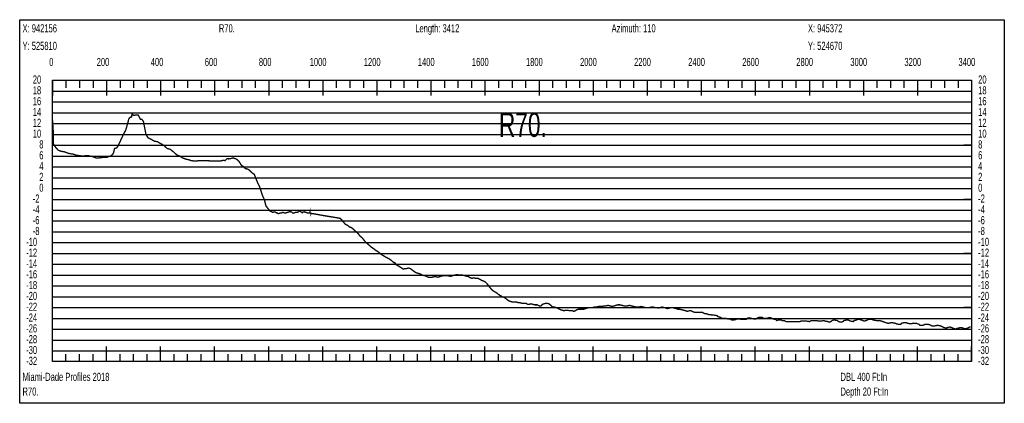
# Model space of a CAD drawing. Header units: inches. Extents: x 471865 to 538526, y 1054316 to 1102451.
# Tile 120 of 131: x 520343 to 523985, y 1094574 to 1095992. Entities that reach past the tile are written whole.
import ezdxf

# ---------------------------------------------------------------- set-up
doc = ezdxf.new("R2010")
doc.units = ezdxf.units.IN
doc.header["$MEASUREMENT"] = 0
for name, color, linetype in [('LABELS', 7, 'Continuous'), ('X_Gr1', 7, 'Continuous'), ('XSECTION', 7, 'Continuous')]:
    doc.layers.add(name, color=color, linetype=linetype)
doc.styles.get("Standard").update_dxf_attribs({"font": 'arial.ttf'})

msp = doc.modelspace()

# ---------------------------------------------------------------- linework, layer by layer
at = {"layer": 'X_Gr1', "color": 6, "linetype": 'Continuous', "lineweight": 18, "true_color": 0xff00ff, "transparency": 33554687, "const_width": 5}
msp.add_lwpolyline([(520464.3, 1095515), (520464.3, 1095515), (520467.4, 1095559.4), (520467.7, 1095533.7), (520475.9, 1095519.8), (520485.3, 1095509.9), (520495.3, 1095506), (520508.2, 1095503.9), (520517.6, 1095500.2), (520529.5, 1095496.8), (520540.2, 1095495.5), (520551.5, 1095491.6), (520562.7, 1095489.6), (520574.8, 1095488.3), (520586.7, 1095489.2), (520598.5, 1095489.2), (520611.7, 1095486.4), (520626.7, 1095481), (520639.3, 1095481.7), (520651.8, 1095483.4), (520664.2, 1095483.4), (520676.4, 1095487.8), (520681.1, 1095488.4), (520689.6, 1095498.7), (520693.9, 1095516.1), (520702.3, 1095518.7), (520708.7, 1095530.1), (520715.7, 1095544.9), (520726.1, 1095567.3), (520735.2, 1095584.6), (520741.7, 1095606.5), (520746.4, 1095625.5), (520751.7, 1095631.8), (520756.6, 1095632.7), (520758.4, 1095644.4), (520763.5, 1095638.8), (520774.4, 1095639.8), (520781.6, 1095640.1), (520789.1, 1095624.2), (520794.6, 1095624.1), (520800.5, 1095616.2), (520804.6, 1095595.4), (520809, 1095573.4), (520809.4, 1095569.5), (520817.8, 1095555.5), (520831, 1095549), (520840.5, 1095543.5), (520853.3, 1095541), (520859.7, 1095536.6), (520870.3, 1095531.3), (520877.9, 1095525.9), (520888.6, 1095516.1), (520899.6, 1095513.1), (520912.3, 1095503.2), (520923.2, 1095492.9), (520934.5, 1095488.1), (520946.7, 1095480.9), (520958.2, 1095476.6), (520969.4, 1095474.3), (520976.7, 1095471.5), (520990.7, 1095469.5), (521000.9, 1095470.5), (521014.5, 1095471.2), (521024.5, 1095471.1), (521044.2, 1095470.5), (521051.1, 1095469.7), (521060.8, 1095470.2), (521071.2, 1095470.5), (521079.4, 1095469.6), (521088.5, 1095470.5), (521095.5, 1095472.5), (521102.6, 1095471.5), (521109.5, 1095478.1), (521115.9, 1095477.9), (521123.1, 1095478.7), (521132.3, 1095481.4), (521144.7, 1095476.9), (521153.5, 1095469.3), (521164, 1095452.7), (521170.6, 1095449.5), (521177.5, 1095442), (521187.4, 1095439.5), (521194, 1095434.9), (521200.9, 1095427.3), (521210.5, 1095420.7), (521222.1, 1095391.7), (521230, 1095376.1), (521234.7, 1095361.2), (521241.8, 1095340.8), (521248.5, 1095325.3), (521253.9, 1095303.8), (521268.9, 1095284.5), (521275.2, 1095282.5), (521277.9, 1095280.4), (521283, 1095281.1), (521288.8, 1095280.9), (521292.4, 1095278.2), (521295.1, 1095278.5), (521298.5, 1095275.1), (521302.2, 1095275.9), (521307.4, 1095278.2), (521311.3, 1095277.7), (521316.5, 1095280.2), (521322.2, 1095277.9), (521326.5, 1095277.3), (521331.9, 1095280.2), (521335, 1095280.3), (521342.6, 1095283), (521349.3, 1095280.9), (521353.7, 1095276.6), (521359.2, 1095278.3), (521363.8, 1095280.2), (521372.9, 1095281), (521378, 1095285.4), (521388.4, 1095278.7), (521388.9, 1095280.3), (521395.8, 1095282.1), (521403, 1095279.6), (521406, 1095278.3), (521411.4, 1095278.1), (521411.8, 1095277.5), (521416.4, 1095277.2), (521416.9, 1095280.2), (521418, 1095270.5), (521421.3, 1095276.3), (521426.3, 1095275.4), (521431.2, 1095274.5), (521436.3, 1095273.7), (521441.3, 1095272.8), (521446.4, 1095271.9), (521451.4, 1095271), (521456.5, 1095270.1), (521461.5, 1095269.2), (521466.5, 1095268.3), (521471.4, 1095267.4), (521476.5, 1095266.6), (521481.7, 1095265.7), (521486.9, 1095264.9), (521492.1, 1095264.1), (521497.3, 1095263.2), (521502.5, 1095262.4), (521507.7, 1095261.5), (521512.9, 1095260.7), (521518.1, 1095259.7), (521523.4, 1095258.7), (521528.2, 1095258.2), (521537.6, 1095248.2), (521547.1, 1095236.2), (521555.6, 1095232.2), (521562.8, 1095226.2), (521568.9, 1095224.2), (521574.7, 1095220.2), (521581, 1095214.2), (521587.7, 1095208.2), (521594.5, 1095202.2), (521601.9, 1095192.2), (521609.7, 1095186.2), (521617.3, 1095176.2), (521624.6, 1095168.2), (521631.5, 1095162.2), (521638.4, 1095156.2), (521645.2, 1095150.2), (521651.9, 1095146.2), (521658.8, 1095140.2), (521666.2, 1095136.2), (521673.9, 1095130.2), (521681.3, 1095124.2), (521687.9, 1095120.2), (521694.3, 1095116.2), (521701.6, 1095112.2), (521709.8, 1095108.2), (521717.8, 1095102.2), (521724.5, 1095096.2), (521732.6, 1095092.2), (521736, 1095086.2), (521743.8, 1095082.2), (521753, 1095076.2), (521761.7, 1095070.2), (521768.4, 1095072.2), (521773.9, 1095072.2), (521780.2, 1095074.2), (521787.8, 1095072.2), (521796, 1095066.2), (521804, 1095060.2), (521811.4, 1095056.2), (521818.6, 1095054.2), (521825.4, 1095052.2), (521832, 1095048.2), (521839.1, 1095046.2), (521846.7, 1095044.2), (521854.3, 1095040.2), (521861.3, 1095040.2), (521868.1, 1095040.2), (521875.3, 1095042.2), (521882.8, 1095042.2), (521890, 1095040.2), (521896.2, 1095042.2), (521902.4, 1095044.2), (521910, 1095046.2), (521918.3, 1095046.2), (521926.4, 1095046.2), (521933.3, 1095044.2), (521939.3, 1095044.2), (521945.5, 1095046.2), (521952.5, 1095048.2), (521960.4, 1095050.2), (521967.9, 1095048.2), (521974.6, 1095048.2), (521981.1, 1095048.2), (521988.1, 1095046.2), (521995.8, 1095044.2), (522003.4, 1095042.2), (522010.2, 1095038.2), (522016.4, 1095036.2), (522022.8, 1095038.2), (522030.3, 1095036.2), (522038.3, 1095036.2), (522045.8, 1095032.2), (522052.6, 1095028.2), (522059.1, 1095026.2), (522066, 1095022.2), (522073.5, 1095014.2), (522080.7, 1095004.2), (522087.5, 1094996.2), (522094, 1094990.2), (522100.7, 1094986.2), (522107.6, 1094982.2), (522114.6, 1094976.2), (522121.3, 1094972.2), (522127.8, 1094968.2), (522134.1, 1094966.2), (522140.5, 1094962.2), (522147.1, 1094956.2), (522154.1, 1094952.2), (522160.8, 1094950.2), (522167.3, 1094948.2), (522174, 1094948.2), (522181.1, 1094948.2), (522187.6, 1094946.2), (522193.6, 1094946.2), (522200, 1094944.2), (522207.5, 1094944.2), (522215.3, 1094944.2), (522222.2, 1094940.2), (522228.3, 1094940.2), (522234.2, 1094942.2), (522240.7, 1094940.2), (522248.3, 1094938.2), (522257, 1094938.2), (522265.1, 1094934.2), (522271.5, 1094934.2), (522276.8, 1094940.2), (522283.3, 1094942.2), (522291.6, 1094944.2), (522300.3, 1094942.2), (522307.8, 1094936.2), (522314, 1094930.2), (522320.1, 1094930.2), (522327.3, 1094928.2), (522335.4, 1094924.2), (522343.2, 1094920.2), (522350.2, 1094918.2), (522356.5, 1094916.2), (522362.9, 1094918.2), (522369.9, 1094918.2), (522377.6, 1094916.2), (522388.8, 1094916.2), (522392, 1094914.2), (522398, 1094916.2), (522403.9, 1094920.2), (522410.2, 1094922.2), (522417, 1094922.2), (522423.8, 1094922.2), (522430.2, 1094922.2), (522436.2, 1094924.2), (522442.6, 1094926.2), (522449.6, 1094928.2), (522456.6, 1094928.2), (522463.1, 1094928.2), (522469.3, 1094930.2), (522476.2, 1094930.2), (522484, 1094932.2), (522491.7, 1094932.2), (522498.3, 1094932.2), (522504.2, 1094934.2), (522510.8, 1094934.2), (522518.9, 1094936.2), (522527.6, 1094934.2), (522535.5, 1094932.2), (522541.8, 1094934.2), (522547.9, 1094936.2), (522555.1, 1094938.2), (522563.3, 1094938.2), (522571.2, 1094936.2), (522578.4, 1094934.2), (522585, 1094934.2), (522591.3, 1094934.2), (522598.2, 1094936.2), (522606.1, 1094934.2), (522614.1, 1094932.2), (522621.6, 1094930.2), (522628.2, 1094930.2), (522634.4, 1094930.2), (522641.4, 1094932.2), (522649.6, 1094930.2), (522657.8, 1094928.2), (522665.2, 1094928.2), (522671.5, 1094928.2), (522681.6, 1094930.2), (522685.5, 1094930.2), (522693.1, 1094928.2), (522700, 1094928.2), (522706.2, 1094926.2), (522712.5, 1094928.2), (522719.3, 1094930.2), (522726.4, 1094928.2), (522733, 1094926.2), (522738.9, 1094924.2), (522747.4, 1094926.2), (522750.5, 1094928.2), (522757.1, 1094928.2), (522764.2, 1094926.2), (522770.9, 1094924.2), (522776.9, 1094922.2), (522783.7, 1094922.2), (522791.6, 1094920.2), (522799.6, 1094918.2), (522806.7, 1094916.2), (522813, 1094914.2), (522819.6, 1094916.2), (522826.9, 1094916.2), (522834.5, 1094912.2), (522841.9, 1094910.2), (522852.3, 1094910.2), (522855.7, 1094910.2), (522862.2, 1094910.2), (522868.7, 1094910.2), (522875.9, 1094906.2), (522887.7, 1094904.2), (522891.3, 1094902.2), (522898.1, 1094902.2), (522904.7, 1094900.2), (522911.6, 1094900.2), (522922.8, 1094898.2), (522926.8, 1094894.2), (522934.5, 1094892.2), (522941.1, 1094888.2), (522947.3, 1094888.2), (522954, 1094888.2), (522961.8, 1094886.2), (522970, 1094886.2), (522977.6, 1094882.2), (522984.1, 1094882.2), (522992.8, 1094884.2), (522996.7, 1094886.2), (523005.1, 1094886.2), (523013.9, 1094884.2), (523021.3, 1094884.2), (523029.9, 1094884.2), (523033.3, 1094888.2), (523041.1, 1094890.2), (523049.8, 1094888.2), (523057.8, 1094886.2), (523067, 1094886.2), (523070.1, 1094888.2), (523077.2, 1094892.2), (523089.8, 1094892.2), (523093.7, 1094888.2), (523103.4, 1094888.2), (523106.5, 1094888.2), (523113.3, 1094890.2), (523121, 1094890.2), (523128.9, 1094886.2), (523139.9, 1094884.2), (523143.2, 1094880.2), (523149.7, 1094882.2), (523160.1, 1094882.2), (523163.8, 1094880.2), (523171, 1094880.2), (523177.8, 1094876.2), (523184.5, 1094876.2), (523195.1, 1094876.2), (523198.7, 1094876.2), (523205.5, 1094876.2), (523212, 1094876.2), (523218.9, 1094876.2), (523229.8, 1094876.2), (523233, 1094878.2), (523239.1, 1094878.2), (523245.7, 1094878.2), (523253.3, 1094878.2), (523264.2, 1094876.2), (523267.4, 1094878.2), (523273.5, 1094880.2), (523280.3, 1094880.2), (523287.6, 1094880.2), (523298.6, 1094878.2), (523301.8, 1094878.2), (523307.9, 1094878.2), (523317.9, 1094880.2), (523321.8, 1094878.2), (523333.9, 1094876.2), (523337.2, 1094874.2), (523343.1, 1094876.2), (523348.5, 1094880.2), (523355, 1094882.2), (523367.8, 1094880.2), (523372.3, 1094876.2), (523380.1, 1094874.2), (523388.8, 1094876.2), (523391.8, 1094880.2), (523403, 1094882.2), (523407.6, 1094882.2), (523416.2, 1094878.2), (523426.9, 1094876.2), (523429.8, 1094880.2), (523438.6, 1094882.2), (523442.2, 1094884.2), (523450, 1094884.2), (523462.5, 1094880.2), (523466, 1094878.2), (523475.3, 1094880.2), (523481.6, 1094884.2), (523485.2, 1094884.2), (523496.6, 1094884.2), (523500.4, 1094882.2), (523511.1, 1094880.2), (523514.4, 1094880.2), (523520.8, 1094880.2), (523531.7, 1094878.2), (523535.7, 1094876.2), (523547.1, 1094872.2), (523554.1, 1094870.2), (523557.2, 1094870.2), (523566.6, 1094872.2), (523570, 1094872.2), (523581.6, 1094870.2), (523585.8, 1094868.2), (523593.3, 1094866.2), (523602.3, 1094866.2), (523605.3, 1094870.2), (523614.8, 1094872.2), (523622.7, 1094872.2), (523626.6, 1094870.2), (523637.6, 1094868.2), (523640.6, 1094868.2), (523648.4, 1094870.2), (523654.7, 1094870.2), (523658.4, 1094870.2), (523669.9, 1094866.2), (523673.3, 1094862.2), (523682.1, 1094862.2), (523688.2, 1094864.2), (523691.7, 1094866.2), (523702.7, 1094866.2), (523710.3, 1094864.2), (523717.5, 1094860.2), (523724.3, 1094860.2), (523727.3, 1094860.2), (523736.4, 1094862.2), (523739.7, 1094862.2), (523750.4, 1094860.2), (523758.1, 1094856.2), (523761.4, 1094854.2), (523770.5, 1094852.2), (523775.9, 1094854.2), (523782.4, 1094856.2), (523790.7, 1094854.2), (523794.8, 1094852.2), (523805.5, 1094848.2), (523808.1, 1094850.2), (523815.6, 1094852.2), (523822.7, 1094854.2), (523826.6, 1094854.2), (523837.9, 1094850.2), (523844, 1094850.2), (523849.9, 1094852.2), (523856.5, 1094856.2), (523860.2, 1094856.2)], dxfattribs=at)
at = {"layer": 'XSECTION', "color": 18, "linetype": 'Continuous', "true_color": 0x000000}
for points in [[(520342.9, 1095992.2), (523985.3, 1095992.2), (523985.3, 1094574.2), (520342.9, 1094574.2), (520342.9, 1095992.2)], [(520464.1, 1095768.2), (523864.1, 1095768.2), (523864.1, 1094728.2), (520464.1, 1094728.2), (520464.1, 1095768.2)], [(520464.1, 1095768.2), (520464.1, 1095711.8)], [(520464.1, 1095768.2), (520464.1, 1095711.8)], [(520464.1, 1095768.2), (520464.1, 1095740.2)], [(520464.1, 1095768.2), (520464.1, 1095740.2)], [(520514.1, 1095768.2), (520514.1, 1095740.2)], [(520564.1, 1095768.2), (520564.1, 1095740.2)], [(520614.1, 1095768.2), (520614.1, 1095740.2)], [(520664.1, 1095768.2), (520664.1, 1095711.8)], [(520664.1, 1095768.2), (520664.1, 1095740.2)], [(520714.1, 1095768.2), (520714.1, 1095740.2)], [(520764.1, 1095768.2), (520764.1, 1095740.2)], [(520814.1, 1095768.2), (520814.1, 1095740.2)], [(520864.1, 1095768.2), (520864.1, 1095711.8)], [(520864.1, 1095768.2), (520864.1, 1095740.2)], [(520914.1, 1095768.2), (520914.1, 1095740.2)], [(520964.1, 1095768.2), (520964.1, 1095740.2)], [(521014.1, 1095768.2), (521014.1, 1095740.2)], [(521064.1, 1095768.2), (521064.1, 1095711.8)], [(521064.1, 1095768.2), (521064.1, 1095740.2)], [(521114.1, 1095768.2), (521114.1, 1095740.2)], [(521164.1, 1095768.2), (521164.1, 1095740.2)], [(521214.1, 1095768.2), (521214.1, 1095740.2)], [(521264.1, 1095768.2), (521264.1, 1095711.8)], [(521264.1, 1095768.2), (521264.1, 1095740.2)], [(521314.1, 1095768.2), (521314.1, 1095740.2)], [(521364.1, 1095768.2), (521364.1, 1095740.2)], [(521414.1, 1095768.2), (521414.1, 1095740.2)], [(521464.1, 1095768.2), (521464.1, 1095711.8)], [(521464.1, 1095768.2), (521464.1, 1095740.2)], [(521514.1, 1095768.2), (521514.1, 1095740.2)], [(521564.1, 1095768.2), (521564.1, 1095740.2)], [(521614.1, 1095768.2), (521614.1, 1095740.2)], [(521664.1, 1095768.2), (521664.1, 1095711.8)], [(521664.1, 1095768.2), (521664.1, 1095740.2)], [(521714.1, 1095768.2), (521714.1, 1095740.2)], [(521764.1, 1095768.2), (521764.1, 1095740.2)], [(521814.1, 1095768.2), (521814.1, 1095740.2)], [(521864.1, 1095768.2), (521864.1, 1095711.8)], [(521864.1, 1095768.2), (521864.1, 1095740.2)], [(521914.1, 1095768.2), (521914.1, 1095740.2)], [(521964.1, 1095768.2), (521964.1, 1095740.2)], [(522014.1, 1095768.2), (522014.1, 1095740.2)], [(522064.1, 1095768.2), (522064.1, 1095711.8)], [(522064.1, 1095768.2), (522064.1, 1095740.2)], [(522114.1, 1095768.2), (522114.1, 1095740.2)], [(522164.1, 1095768.2), (522164.1, 1095740.2)], [(522214.1, 1095768.2), (522214.1, 1095740.2)], [(522264.1, 1095768.2), (522264.1, 1095711.8)], [(522264.1, 1095768.2), (522264.1, 1095740.2)], [(522314.1, 1095768.2), (522314.1, 1095740.2)], [(522364.1, 1095768.2), (522364.1, 1095740.2)], [(522414.1, 1095768.2), (522414.1, 1095740.2)], [(522464.1, 1095768.2), (522464.1, 1095711.8)], [(522464.1, 1095768.2), (522464.1, 1095740.2)], [(522514.1, 1095768.2), (522514.1, 1095740.2)], [(522564.1, 1095768.2), (522564.1, 1095740.2)], [(522614.1, 1095768.2), (522614.1, 1095740.2)], [(522664.1, 1095768.2), (522664.1, 1095711.8)], [(522664.1, 1095768.2), (522664.1, 1095740.2)], [(522714.1, 1095768.2), (522714.1, 1095740.2)], [(522764.1, 1095768.2), (522764.1, 1095740.2)], [(522814.1, 1095768.2), (522814.1, 1095740.2)], [(522864.1, 1095768.2), (522864.1, 1095711.8)], [(522864.1, 1095768.2), (522864.1, 1095740.2)], [(522914.1, 1095768.2), (522914.1, 1095740.2)], [(522964.1, 1095768.2), (522964.1, 1095740.2)], [(523014.1, 1095768.2), (523014.1, 1095740.2)], [(523064.1, 1095768.2), (523064.1, 1095711.8)], [(523064.1, 1095768.2), (523064.1, 1095740.2)], [(523114.1, 1095768.2), (523114.1, 1095740.2)], [(523164.1, 1095768.2), (523164.1, 1095740.2)], [(523214.1, 1095768.2), (523214.1, 1095740.2)], [(523264.1, 1095768.2), (523264.1, 1095711.8)], [(523264.1, 1095768.2), (523264.1, 1095740.2)], [(523314.1, 1095768.2), (523314.1, 1095740.2)], [(523364.1, 1095768.2), (523364.1, 1095740.2)], [(523414.1, 1095768.2), (523414.1, 1095740.2)], [(523464.1, 1095768.2), (523464.1, 1095711.8)], [(523464.1, 1095768.2), (523464.1, 1095740.2)], [(523514.1, 1095768.2), (523514.1, 1095740.2)], [(523564.1, 1095768.2), (523564.1, 1095740.2)], [(523614.1, 1095768.2), (523614.1, 1095740.2)], [(523664.1, 1095768.2), (523664.1, 1095711.8)], [(523664.1, 1095768.2), (523664.1, 1095740.2)], [(523714.1, 1095768.2), (523714.1, 1095740.2)], [(523764.1, 1095768.2), (523764.1, 1095740.2)], [(523814.1, 1095768.2), (523814.1, 1095740.2)], [(523864.1, 1095768.2), (523864.1, 1095711.8)], [(523864.1, 1095768.2), (523864.1, 1095740.2)], [(520464.1, 1095528.2), (520492.1, 1095528.2)], [(523864.1, 1095528.2), (523836.1, 1095528.2)], [(520464.1, 1095328.2), (520492.1, 1095328.2)], [(523864.1, 1095328.2), (523836.1, 1095328.2)], [(520464.1, 1095128.2), (520492.1, 1095128.2)], [(523864.1, 1095128.2), (523836.1, 1095128.2)], [(520464.1, 1094928.2), (520492.1, 1094928.2)], [(523864.1, 1094928.2), (523836.1, 1094928.2)], [(520464.1, 1094728.2), (520464.1, 1094784.6)], [(520464.1, 1094728.2), (520464.1, 1094784.6)], [(520664.1, 1094728.2), (520664.1, 1094784.6)], [(520864.1, 1094728.2), (520864.1, 1094784.6)], [(521064.1, 1094728.2), (521064.1, 1094784.6)], [(521264.1, 1094728.2), (521264.1, 1094784.6)], [(521464.1, 1094728.2), (521464.1, 1094784.6)], [(521664.1, 1094728.2), (521664.1, 1094784.6)], [(521864.1, 1094728.2), (521864.1, 1094784.6)], [(522064.1, 1094728.2), (522064.1, 1094784.6)], [(522264.1, 1094728.2), (522264.1, 1094784.6)], [(522464.1, 1094728.2), (522464.1, 1094784.6)], [(522664.1, 1094728.2), (522664.1, 1094784.6)], [(522864.1, 1094728.2), (522864.1, 1094784.6)], [(523064.1, 1094728.2), (523064.1, 1094784.6)], [(523264.1, 1094728.2), (523264.1, 1094784.6)], [(523464.1, 1094728.2), (523464.1, 1094784.6)], [(523664.1, 1094728.2), (523664.1, 1094784.6)], [(523864.1, 1094728.2), (523864.1, 1094784.6)], [(520464.1, 1094728.2), (520464.1, 1094756.2)], [(520464.1, 1094728.2), (520464.1, 1094756.2)], [(520514.1, 1094728.2), (520514.1, 1094756.2)], [(520564.1, 1094728.2), (520564.1, 1094756.2)], [(520614.1, 1094728.2), (520614.1, 1094756.2)], [(520664.1, 1094728.2), (520664.1, 1094756.2)], [(520714.1, 1094728.2), (520714.1, 1094756.2)], [(520764.1, 1094728.2), (520764.1, 1094756.2)], [(520814.1, 1094728.2), (520814.1, 1094756.2)], [(520864.1, 1094728.2), (520864.1, 1094756.2)], [(520914.1, 1094728.2), (520914.1, 1094756.2)], [(520964.1, 1094728.2), (520964.1, 1094756.2)], [(521014.1, 1094728.2), (521014.1, 1094756.2)], [(521064.1, 1094728.2), (521064.1, 1094756.2)], [(521114.1, 1094728.2), (521114.1, 1094756.2)], [(521164.1, 1094728.2), (521164.1, 1094756.2)], [(521214.1, 1094728.2), (521214.1, 1094756.2)], [(521264.1, 1094728.2), (521264.1, 1094756.2)], [(521314.1, 1094728.2), (521314.1, 1094756.2)], [(521364.1, 1094728.2), (521364.1, 1094756.2)], [(521414.1, 1094728.2), (521414.1, 1094756.2)], [(521464.1, 1094728.2), (521464.1, 1094756.2)], [(521514.1, 1094728.2), (521514.1, 1094756.2)], [(521564.1, 1094728.2), (521564.1, 1094756.2)], [(521614.1, 1094728.2), (521614.1, 1094756.2)], [(521664.1, 1094728.2), (521664.1, 1094756.2)], [(521714.1, 1094728.2), (521714.1, 1094756.2)], [(521764.1, 1094728.2), (521764.1, 1094756.2)], [(521814.1, 1094728.2), (521814.1, 1094756.2)], [(521864.1, 1094728.2), (521864.1, 1094756.2)], [(521914.1, 1094728.2), (521914.1, 1094756.2)], [(521964.1, 1094728.2), (521964.1, 1094756.2)], [(522014.1, 1094728.2), (522014.1, 1094756.2)], [(522064.1, 1094728.2), (522064.1, 1094756.2)], [(522114.1, 1094728.2), (522114.1, 1094756.2)], [(522164.1, 1094728.2), (522164.1, 1094756.2)], [(522214.1, 1094728.2), (522214.1, 1094756.2)], [(522264.1, 1094728.2), (522264.1, 1094756.2)], [(522314.1, 1094728.2), (522314.1, 1094756.2)], [(522364.1, 1094728.2), (522364.1, 1094756.2)], [(522414.1, 1094728.2), (522414.1, 1094756.2)], [(522464.1, 1094728.2), (522464.1, 1094756.2)], [(522514.1, 1094728.2), (522514.1, 1094756.2)], [(522564.1, 1094728.2), (522564.1, 1094756.2)], [(522614.1, 1094728.2), (522614.1, 1094756.2)], [(522664.1, 1094728.2), (522664.1, 1094756.2)], [(522714.1, 1094728.2), (522714.1, 1094756.2)], [(522764.1, 1094728.2), (522764.1, 1094756.2)], [(522814.1, 1094728.2), (522814.1, 1094756.2)], [(522864.1, 1094728.2), (522864.1, 1094756.2)], [(522914.1, 1094728.2), (522914.1, 1094756.2)], [(522964.1, 1094728.2), (522964.1, 1094756.2)], [(523014.1, 1094728.2), (523014.1, 1094756.2)], [(523064.1, 1094728.2), (523064.1, 1094756.2)], [(523114.1, 1094728.2), (523114.1, 1094756.2)], [(523164.1, 1094728.2), (523164.1, 1094756.2)], [(523214.1, 1094728.2), (523214.1, 1094756.2)], [(523264.1, 1094728.2), (523264.1, 1094756.2)], [(523314.1, 1094728.2), (523314.1, 1094756.2)], [(523364.1, 1094728.2), (523364.1, 1094756.2)], [(523414.1, 1094728.2), (523414.1, 1094756.2)], [(523464.1, 1094728.2), (523464.1, 1094756.2)], [(523514.1, 1094728.2), (523514.1, 1094756.2)], [(523564.1, 1094728.2), (523564.1, 1094756.2)], [(523614.1, 1094728.2), (523614.1, 1094756.2)], [(523664.1, 1094728.2), (523664.1, 1094756.2)], [(523714.1, 1094728.2), (523714.1, 1094756.2)], [(523764.1, 1094728.2), (523764.1, 1094756.2)], [(523814.1, 1094728.2), (523814.1, 1094756.2)], [(523864.1, 1094728.2), (523864.1, 1094756.2)]]:
    msp.add_lwpolyline(points, dxfattribs=at)
at = {"layer": 'XSECTION', "color": 18, "true_color": 0x000000}
for points in [[(520464.1, 1095728.2), (523864.1, 1095728.2)], [(520464.1, 1095688.2), (523864.1, 1095688.2)], [(520464.1, 1095648.2), (523864.1, 1095648.2)], [(520464.1, 1095608.2), (523864.1, 1095608.2)], [(520464.1, 1095568.2), (523864.1, 1095568.2)], [(520464.1, 1095528.2), (523864.1, 1095528.2)], [(520464.1, 1095488.2), (523864.1, 1095488.2)], [(520464.1, 1095448.2), (523864.1, 1095448.2)], [(520464.1, 1095408.2), (523864.1, 1095408.2)], [(520464.1, 1095368.2), (523864.1, 1095368.2)], [(520464.1, 1095328.2), (523864.1, 1095328.2)], [(520464.1, 1095288.2), (523864.1, 1095288.2)], [(520464.1, 1095248.2), (523864.1, 1095248.2)], [(520464.1, 1095208.2), (523864.1, 1095208.2)], [(520464.1, 1095168.2), (523864.1, 1095168.2)], [(520464.1, 1095128.2), (523864.1, 1095128.2)], [(520464.1, 1095088.2), (523864.1, 1095088.2)], [(520464.1, 1095048.2), (523864.1, 1095048.2)], [(520464.1, 1095008.2), (523864.1, 1095008.2)], [(520464.1, 1094968.2), (523864.1, 1094968.2)], [(520464.1, 1094928.2), (523864.1, 1094928.2)], [(520464.1, 1094888.2), (523864.1, 1094888.2)], [(520464.1, 1094848.2), (523864.1, 1094848.2)], [(520464.1, 1094808.2), (523864.1, 1094808.2)], [(520464.1, 1094768.2), (523864.1, 1094768.2)]]:
    msp.add_lwpolyline(points, dxfattribs=at)

# ---------------------------------------------------------------- texts
at = {"layer": 'LABELS', "color": 18, "true_color": 0x000000, "width": 0.666667}
for s, height, p in [('X: 942156', 30, (520353.3, 1095945.4)), ('R70.', 30, (521079.7, 1095945.4)), ('Length: 3412', 30, (521806.1, 1095945.4)), ('Azimuth: 110', 30, (522532.5, 1095945.4)), ('X: 945372', 30, (523258.9, 1095945.4)), ('Y: 525810', 30, (520353.3, 1095880.6)), ('Y: 524670', 30, (523258.9, 1095880.6)), ('0', 30, (520452.1, 1095821)), ('0', 30, (520452.1, 1095821)), ('200', 30, (520627.7, 1095821)), ('400', 30, (520827.7, 1095821)), ('600', 30, (521027.7, 1095821)), ('800', 30, (521227.7, 1095821)), ('1000', 30, (521415.7, 1095821)), ('1200', 30, (521615.7, 1095821)), ('1400', 30, (521815.7, 1095821)), ('1600', 30, (522015.7, 1095821)), ('1800', 30, (522215.7, 1095821)), ('2000', 30, (522415.7, 1095821)), ('2200', 30, (522615.7, 1095821)), ('2400', 30, (522815.7, 1095821)), ('2600', 30, (523015.7, 1095821)), ('2800', 30, (523215.7, 1095821)), ('3000', 30, (523415.7, 1095821)), ('3200', 30, (523615.7, 1095821)), ('3400', 30, (523815.7, 1095821)), ('20', 30, (520391.3, 1095756.2)), ('20', 30, (523888.5, 1095756.2)), ('18', 30, (520391.3, 1095716.2)), ('18', 30, (523888.5, 1095716.2)), ('16', 30, (520391.3, 1095676.2)), ('16', 30, (523888.5, 1095676.2)), ('14', 30, (520391.3, 1095636.2)), ('R70.', 90, (522115.7, 1095559)), ('14', 30, (523888.5, 1095636.2)), ('12', 30, (520391.3, 1095596.2)), ('12', 30, (523888.5, 1095596.2)), ('10', 30, (520391.3, 1095556.2)), ('10', 30, (523888.5, 1095556.2)), ('8', 30, (520415.3, 1095516.2)), ('8', 30, (523888.5, 1095516.2)), ('6', 30, (520415.3, 1095476.2)), ('6', 30, (523888.5, 1095476.2)), ('4', 30, (520415.3, 1095436.2)), ('4', 30, (523888.5, 1095436.2)), ('2', 30, (520415.3, 1095396.2)), ('2', 30, (523888.5, 1095396.2)), ('0', 30, (520415.3, 1095356.2)), ('0', 30, (523888.5, 1095356.2)), ('-2', 30, (520391.3, 1095316.2)), ('-2', 30, (523888.5, 1095316.2)), ('-4', 30, (520391.3, 1095276.2)), ('-4', 30, (523888.5, 1095276.2)), ('-6', 30, (520391.3, 1095236.2)), ('-6', 30, (523888.5, 1095236.2)), ('-8', 30, (520391.3, 1095196.2)), ('-8', 30, (523888.5, 1095196.2)), ('-10', 30, (520366.9, 1095156.2)), ('-10', 30, (523888.5, 1095156.2)), ('-12', 30, (520366.9, 1095116.2)), ('-12', 30, (523888.5, 1095116.2)), ('-14', 30, (520366.9, 1095076.2)), ('-14', 30, (523888.5, 1095076.2)), ('-16', 30, (520366.9, 1095036.2)), ('-16', 30, (523888.5, 1095036.2)), ('-18', 30, (520366.9, 1094996.2)), ('-18', 30, (523888.5, 1094996.2)), ('-20', 30, (520366.9, 1094956.2)), ('-20', 30, (523888.5, 1094956.2)), ('-22', 30, (520366.9, 1094916.2)), ('-22', 30, (523888.5, 1094916.2)), ('-24', 30, (520366.9, 1094876.2)), ('-24', 30, (523888.5, 1094876.2)), ('-26', 30, (520366.9, 1094836.2)), ('-26', 30, (523888.5, 1094836.2)), ('-28', 30, (520366.9, 1094796.2)), ('-28', 30, (523888.5, 1094796.2)), ('-30', 30, (520366.9, 1094756.2)), ('-30', 30, (523888.5, 1094756.2)), ('-32', 30, (520366.9, 1094716.2)), ('-32', 30, (523888.5, 1094716.2)), ('Miami-Dade Profiles 2018', 30, (520353.3, 1094657)), ('DBL 400 Ft:In', 30, (523379.3, 1094657)), ('R70.', 30, (520353.3, 1094602.6)), ('Depth 20 Ft:In', 30, (523379.3, 1094602.6))]:
    msp.add_text(s, height=height, dxfattribs=at).set_placement(p)

doc.saveas('drawing.dxf')
